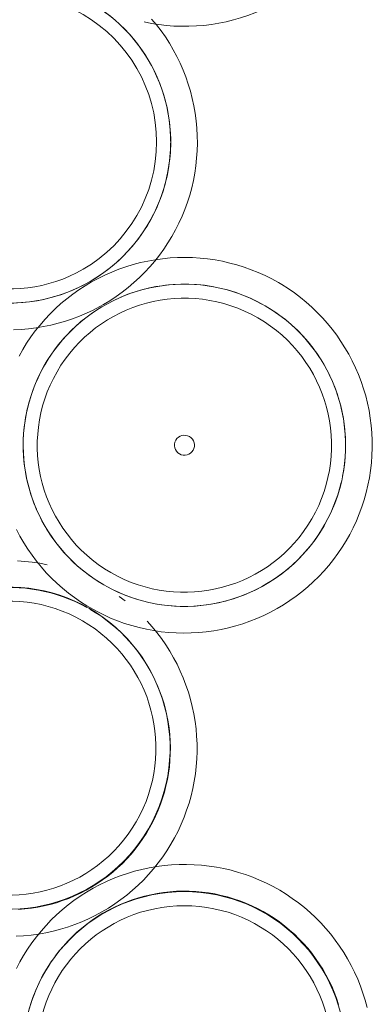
# Model space of a CAD drawing. Extents: x 3176 to 58266, y 1852 to 38199.
# Tile 189 of 256: x 36623 to 36676, y 34951 to 35098. Entities that reach past the tile are written whole.
import ezdxf

# ---------------------------------------------------------------- set-up
doc = ezdxf.new("R2010")
doc.units = 0
doc.header["$LTSCALE"] = 50
doc.layers.get('0').update_dxf_attribs({"linetype": 'CONTINUOUS'})
doc.layers.add('Onderlegger 1e verdieping$0$A-GENM', color=8, linetype='CONTINUOUS', lineweight=18)

# ---------------------------------------------------------------- blocks, each defined once
blk = doc.blocks.new('Onderlegger 1e verdieping$0$22_KA_stijgerbuizenwand sectie - Type-V165-Plotview 1e Verdieping - schaal 1 op 100')
at = {"layer": 'Onderlegger 1e verdieping$0$A-GENM', "flags": 128}
for points in [[(53.59, 52.16), (53.3, 53.25), (52.97, 54.32), (52.6, 55.38), (52.18, 56.43), (51.72, 57.46), (51.22, 58.47), (50.68, 59.45), (50.1, 60.42), (49.48, 61.36), (48.83, 62.28), (48.14, 63.17), (47.41, 64.03), (46.65, 64.86), (45.86, 65.66), (45.04, 66.43), (44.19, 67.16), (43.3, 67.86), (42.39, 68.53), (41.46, 69.15), (40.5, 69.74), (39.52, 70.29), (38.51, 70.8), (37.49, 71.27), (36.45, 71.7), (35.39, 72.09), (34.32, 72.43), (33.24, 72.74), (32.14, 72.99), (31.03, 73.21), (29.92, 73.38), (28.8, 73.5), (27.68, 73.58), (26.55, 73.61), (25.43, 73.6), (24.3, 73.55), (23.18, 73.45), (22.07, 73.3), (20.96, 73.11), (19.85, 72.88), (18.76, 72.6), (17.68, 72.28), (16.62, 71.92), (15.57, 71.51), (14.54, 71.06), (13.52, 70.57), (12.53, 70.05), (11.56, 69.48), (10.61, 68.87), (9.68, 68.23), (8.79, 67.54), (7.92, 66.83), (7.08, 66.08), (6.27, 65.3), (5.49, 64.48), (4.75, 63.64), (4.04, 62.76), (3.37, 61.86), (2.73, 60.93), (2.13, 59.98), (1.57, 59), (1.05, 58)], [(6.88, 59.89), (7.47, 60.65), (8.09, 61.39), (8.75, 62.1), (9.42, 62.79), (10.13, 63.45), (10.86, 64.08), (11.62, 64.68), (12.4, 65.25), (13.2, 65.79), (14.02, 66.29), (14.87, 66.77), (15.73, 67.2), (16.61, 67.61), (17.5, 67.98), (18.41, 68.31), (19.33, 68.6), (20.26, 68.86), (21.2, 69.08), (22.15, 69.26), (23.1, 69.41), (24.06, 69.52), (25.02, 69.59), (25.99, 69.61), (26.96, 69.61), (27.92, 69.56), (28.88, 69.47), (29.84, 69.35), (30.79, 69.19), (31.74, 68.98), (32.67, 68.75), (33.6, 68.47), (34.51, 68.16), (35.41, 67.81), (36.3, 67.43), (37.17, 67.01), (38.02, 66.55), (38.86, 66.06), (39.67, 65.54), (40.46, 64.99), (41.23, 64.41), (41.98, 63.79), (42.7, 63.15), (43.39, 62.48), (44.06, 61.78), (44.7, 61.05), (45.3, 60.3), (45.88, 59.53), (46.43, 58.73), (46.94, 57.92), (47.43, 57.08), (47.87, 56.22), (48.29, 55.35), (48.66, 54.46), (49, 53.56), (49.31, 52.64)], [(2.1, 45.47), (2.12, 46.43), (2.18, 47.4), (2.27, 48.36), (2.41, 49.31), (2.58, 50.26), (2.79, 51.21), (3.04, 52.14), (3.33, 53.06), (3.65, 53.97), (4.01, 54.87), (4.4, 55.75), (4.83, 56.62), (5.29, 57.47), (5.79, 58.29), (6.32, 59.1)]]:
    blk.add_lwpolyline(points, dxfattribs=at)
at = {"layer": 'Onderlegger 1e verdieping$0$A-GENM'}
for radius, start in [(24.15, 360), (22.04, 0)]:
    blk.add_arc((26.21, 45.39), radius, start, 180, dxfattribs=at)
blk = doc.blocks.new('Onderlegger 1e verdieping$0$22_KA_stijgerbuizenwand sectie - Type-V166-Plotview 1e Verdieping - schaal 1 op 100')
at = {"layer": 'Onderlegger 1e verdieping$0$A-GENM'}
blk.add_line((-1.62, 49.44), (-1.75, 48.32), dxfattribs=at)
at = {"layer": 'Onderlegger 1e verdieping$0$A-GENM', "flags": 128}
for points in [[(1.9, 45.47), (1.88, 46.59), (1.81, 47.72), (1.7, 48.84), (1.54, 49.95), (1.34, 51.06), (1.09, 52.16), (0.8, 53.25), (0.47, 54.32), (0.1, 55.38), (-0.32, 56.43), (-0.78, 57.46), (-1.28, 58.47), (-1.82, 59.45), (-2.4, 60.42), (-3.02, 61.36), (-3.67, 62.28), (-4.36, 63.17), (-5.09, 64.03), (-5.85, 64.86), (-6.64, 65.66), (-7.46, 66.43), (-8.31, 67.16), (-9.2, 67.86), (-10.11, 68.53), (-11.04, 69.15), (-12, 69.74), (-12.98, 70.29), (-13.99, 70.8), (-15.01, 71.27), (-16.05, 71.7), (-17.11, 72.09), (-18.18, 72.43), (-19.26, 72.74), (-20.36, 72.99), (-21.47, 73.21), (-22.58, 73.38), (-23.7, 73.5), (-24.82, 73.58), (-25.95, 73.61), (-27.07, 73.6), (-28.2, 73.55), (-29.32, 73.45), (-30.43, 73.3), (-31.54, 73.11), (-32.65, 72.88), (-33.74, 72.6), (-34.82, 72.28), (-35.88, 71.92), (-36.93, 71.51), (-37.96, 71.06), (-38.98, 70.57), (-39.97, 70.05), (-40.94, 69.48), (-41.89, 68.87), (-42.82, 68.23), (-43.71, 67.54), (-44.58, 66.83), (-45.42, 66.08), (-46.23, 65.3), (-47.01, 64.48), (-47.75, 63.64), (-48.46, 62.76), (-49.13, 61.86), (-49.77, 60.93), (-50.37, 59.98), (-50.93, 59), (-51.45, 58), (-51.94, 56.99), (-52.38, 55.95), (-52.77, 54.9), (-53.13, 53.83), (-53.44, 52.75), (-53.71, 51.65), (-53.94, 50.55), (-54.12, 49.44), (-54.25, 48.32), (-54.35, 47.2), (-54.39, 46.07), (-54.4, 45.47)], [(50.1, 60.42), (49.48, 61.36), (48.83, 62.28), (48.14, 63.17), (47.41, 64.03), (46.65, 64.86), (45.86, 65.66), (45.04, 66.43), (44.19, 67.16), (43.3, 67.86), (42.39, 68.53), (41.46, 69.15), (40.5, 69.74), (39.52, 70.29), (38.51, 70.8), (37.49, 71.27), (36.45, 71.7), (35.39, 72.09), (34.32, 72.43), (33.24, 72.74), (32.14, 72.99), (31.03, 73.21), (29.92, 73.38), (28.8, 73.5), (27.68, 73.58), (26.55, 73.61), (25.43, 73.6), (24.3, 73.55), (23.18, 73.45), (22.07, 73.3), (20.96, 73.11), (19.85, 72.88), (18.76, 72.6), (17.68, 72.28), (16.62, 71.92), (15.57, 71.51), (14.54, 71.06), (13.52, 70.57), (12.53, 70.05), (11.56, 69.48), (10.61, 68.87), (9.68, 68.23), (8.79, 67.54), (7.92, 66.83), (7.08, 66.08), (6.27, 65.3), (5.49, 64.48), (4.75, 63.64), (4.04, 62.76), (3.37, 61.86), (2.73, 60.93), (2.13, 59.98), (1.57, 59), (1.05, 58), (0.56, 56.99), (0.12, 55.95), (-0.27, 54.9), (-0.63, 53.83)], [(-33.17, 68.6), (-32.24, 68.86), (-31.3, 69.08), (-30.35, 69.26), (-29.4, 69.41), (-28.44, 69.52), (-27.48, 69.59), (-26.51, 69.61), (-25.54, 69.61), (-24.58, 69.56), (-23.62, 69.47), (-22.66, 69.35), (-21.71, 69.19), (-20.76, 68.98), (-19.83, 68.75), (-18.9, 68.47), (-17.99, 68.16), (-17.09, 67.81), (-16.2, 67.43), (-15.33, 67.01), (-14.48, 66.55), (-13.64, 66.06), (-12.83, 65.54), (-12.04, 64.99), (-11.27, 64.41), (-10.52, 63.79), (-9.8, 63.15), (-9.11, 62.48), (-8.44, 61.78), (-7.8, 61.05), (-7.2, 60.3), (-6.62, 59.53), (-6.07, 58.73), (-5.56, 57.92), (-5.07, 57.08), (-4.63, 56.22), (-4.21, 55.35), (-3.84, 54.46), (-3.5, 53.56), (-3.19, 52.64), (-2.92, 51.71), (-2.69, 50.77), (-2.5, 49.83), (-2.34, 48.87), (-2.22, 47.92), (-2.15, 46.95), (-2.11, 45.99)], [(6.88, 59.89), (7.47, 60.65), (8.09, 61.39), (8.75, 62.1), (9.42, 62.79), (10.13, 63.45), (10.86, 64.08), (11.62, 64.68), (12.4, 65.25), (13.2, 65.79), (14.02, 66.29), (14.87, 66.77), (15.73, 67.2), (16.61, 67.61), (17.5, 67.98), (18.41, 68.31), (19.33, 68.6), (20.26, 68.86), (21.2, 69.08), (22.15, 69.26), (23.1, 69.41), (24.06, 69.52), (25.02, 69.59), (25.99, 69.61), (26.96, 69.61), (27.92, 69.56), (28.88, 69.47), (29.84, 69.35), (30.79, 69.19), (31.74, 68.98), (32.67, 68.75), (33.6, 68.47), (34.51, 68.16), (35.41, 67.81), (36.3, 67.43), (37.17, 67.01), (38.02, 66.55), (38.86, 66.06), (39.67, 65.54), (40.46, 64.99), (41.23, 64.41), (41.98, 63.79), (42.7, 63.15), (43.39, 62.48), (44.06, 61.78), (44.7, 61.05), (45.3, 60.3), (45.88, 59.53), (46.43, 58.73)], [(-45.62, 59.89), (-45.03, 60.65), (-44.41, 61.39), (-43.75, 62.1), (-43.08, 62.79), (-42.37, 63.45), (-41.64, 64.08), (-40.88, 64.68), (-40.1, 65.25), (-39.3, 65.79), (-38.48, 66.29), (-37.63, 66.77), (-36.77, 67.2), (-35.89, 67.61), (-35, 67.98), (-34.09, 68.31)], [(-50.4, 45.47), (-50.38, 46.43), (-50.32, 47.4), (-50.23, 48.36), (-50.09, 49.31), (-49.92, 50.26), (-49.71, 51.21), (-49.46, 52.14), (-49.17, 53.06), (-48.85, 53.97), (-48.49, 54.87), (-48.1, 55.75), (-47.67, 56.62), (-47.21, 57.47), (-46.71, 58.29), (-46.18, 59.1)], [(2.1, 45.47), (2.12, 46.43), (2.18, 47.4), (2.27, 48.36), (2.41, 49.31), (2.58, 50.26), (2.79, 51.21), (3.04, 52.14), (3.33, 53.06), (3.65, 53.97), (4.01, 54.87), (4.4, 55.75), (4.83, 56.62), (5.29, 57.47), (5.79, 58.29), (6.32, 59.1)], [(-54.4, 45.47), (-54.38, 44.34), (-54.31, 43.22), (-54.2, 42.1), (-54.04, 40.98), (-53.84, 39.87), (-53.59, 38.78), (-53.3, 37.69), (-52.97, 36.61), (-52.6, 35.55), (-52.18, 34.5), (-51.72, 33.48), (-51.22, 32.47), (-50.68, 31.48), (-50.1, 30.51), (-49.48, 29.57), (-48.83, 28.66), (-48.14, 27.77), (-47.41, 26.9), (-46.65, 26.07), (-45.86, 25.27), (-45.04, 24.5), (-44.19, 23.77), (-43.3, 23.07), (-42.39, 22.41), (-41.46, 21.78), (-40.5, 21.19), (-39.52, 20.64), (-38.51, 20.13), (-37.49, 19.66), (-36.45, 19.23), (-35.39, 18.84), (-34.32, 18.5), (-33.24, 18.2), (-32.14, 17.94), (-31.03, 17.73), (-29.92, 17.56), (-28.8, 17.43), (-27.68, 17.35), (-26.55, 17.32), (-25.43, 17.33)], [(-2.73, 30), (-2.13, 30.95), (-1.57, 31.93), (-1.05, 32.93), (-0.56, 33.95), (-0.12, 34.98), (0.27, 36.04), (0.63, 37.1), (0.94, 38.19), (1.21, 39.28), (1.44, 40.38), (1.62, 41.49), (1.75, 42.61), (1.85, 43.73), (1.89, 44.86), (1.9, 45.47)], [(-18.95, 22.45), (-19.33, 22.33), (-20.26, 22.07), (-21.2, 21.85), (-22.15, 21.67), (-23.1, 21.52), (-24.06, 21.42), (-25.02, 21.35), (-25.99, 21.32), (-26.96, 21.33), (-27.92, 21.37), (-28.88, 21.46), (-29.84, 21.58), (-30.79, 21.75), (-31.74, 21.95), (-32.67, 22.19), (-33.6, 22.46), (-34.51, 22.77), (-35.41, 23.12), (-36.3, 23.51), (-37.17, 23.93), (-38.02, 24.38), (-38.86, 24.87), (-39.67, 25.39), (-40.46, 25.94), (-41.23, 26.53), (-41.98, 27.14), (-42.7, 27.78), (-43.39, 28.45), (-44.06, 29.15), (-44.7, 29.88), (-45.3, 30.63), (-45.88, 31.4), (-46.43, 32.2), (-46.94, 33.02), (-47.43, 33.85), (-47.87, 34.71), (-48.29, 35.58), (-48.66, 36.47), (-49, 37.38), (-49.31, 38.29), (-49.58, 39.22), (-49.81, 40.16), (-50, 41.1), (-50.16, 42.06), (-50.28, 43.02), (-50.35, 43.98), (-50.39, 44.94)], [(-2.1, 45.47), (-2.12, 44.5), (-2.18, 43.54), (-2.27, 42.58), (-2.41, 41.62), (-2.58, 40.67), (-2.79, 39.73), (-3.04, 38.79), (-3.33, 37.87), (-3.65, 36.96), (-4.01, 36.06), (-4.4, 35.18), (-4.83, 34.31), (-5.29, 33.47), (-5.79, 32.64), (-6.32, 31.83)], [(6.62, 31.4), (6.07, 32.2), (5.56, 33.02), (5.07, 33.85), (4.63, 34.71), (4.21, 35.58), (3.84, 36.47), (3.5, 37.38), (3.19, 38.29), (2.92, 39.22), (2.69, 40.16), (2.5, 41.1), (2.34, 42.06), (2.22, 43.02), (2.15, 43.98), (2.11, 44.94)], [(-0.47, 36.61), (-0.1, 35.55), (0.32, 34.5), (0.78, 33.48), (1.28, 32.47)], [(-6.88, 31.04), (-7.47, 30.28), (-8.09, 29.54), (-8.75, 28.83), (-9.42, 28.14), (-10.13, 27.48), (-10.86, 26.85), (-11.62, 26.25), (-12.4, 25.68), (-13.2, 25.14), (-14.02, 24.64), (-14.87, 24.17), (-15.73, 23.73), (-16.61, 23.33), (-17.5, 22.96), (-18.41, 22.63)]]:
    blk.add_lwpolyline(points, dxfattribs=at)
at = {"layer": 'Onderlegger 1e verdieping$0$A-GENM'}
for centre, radius, start, end in [((-26.25, 45.47), 24.15, 360, 180), ((26.21, 45.39), 24.15, 360, 180), ((-26.25, 45.47), 22.04, 0, 180), ((26.21, 45.39), 22.04, 0, 180), ((-26.25, 45.47), 1.5, 360, 180), ((-26.25, 45.47), 24.15, 180, 360), ((-26.25, 45.47), 22.04, 180, 0), ((-26.25, 45.47), 1.5, 180, 360), ((26.21, 45.39), 24.15, 180, 360), ((26.21, 45.39), 22.04, 180, 0)]:
    blk.add_arc(centre, radius, start, end, dxfattribs=at)
blk = doc.blocks.new('Onderlegger 1e verdieping$0$22_KA_stijgerbuizenwand sectie - Type-V167-Plotview 1e Verdieping - schaal 1 op 100')
at = {"layer": 'Onderlegger 1e verdieping$0$A-GENM', "flags": 128}
for points in [[(-50.93, 59), (-51.45, 58), (-51.94, 56.99), (-52.38, 55.95), (-52.77, 54.9), (-53.13, 53.83), (-53.44, 52.75), (-53.71, 51.65), (-53.94, 50.55), (-54.12, 49.44), (-54.25, 48.32), (-54.35, 47.2), (-54.39, 46.07), (-54.4, 45.47)], [(-50.4, 45.47), (-50.38, 46.43), (-50.32, 47.4), (-50.23, 48.36), (-50.09, 49.31), (-49.92, 50.26), (-49.71, 51.21), (-49.46, 52.14), (-49.17, 53.06), (-48.85, 53.97), (-48.49, 54.87), (-48.1, 55.75), (-47.67, 56.62), (-47.21, 57.47), (-46.71, 58.29), (-46.18, 59.1)], [(-54.4, 45.47), (-54.38, 44.34), (-54.31, 43.22), (-54.2, 42.1), (-54.04, 40.98), (-53.84, 39.87), (-53.59, 38.78), (-53.3, 37.69), (-52.97, 36.61), (-52.6, 35.55), (-52.18, 34.5), (-51.72, 33.48), (-51.22, 32.47), (-50.68, 31.48), (-50.1, 30.51), (-49.48, 29.57), (-48.83, 28.66), (-48.14, 27.77), (-47.41, 26.9), (-46.65, 26.07), (-45.86, 25.27), (-45.04, 24.5), (-44.19, 23.77), (-43.3, 23.07), (-42.39, 22.41), (-41.46, 21.78), (-40.5, 21.19), (-39.52, 20.64), (-38.51, 20.13), (-37.49, 19.66), (-36.45, 19.23), (-35.39, 18.84), (-34.32, 18.5), (-33.24, 18.2), (-32.14, 17.94), (-31.03, 17.73), (-29.92, 17.56), (-28.8, 17.43), (-27.68, 17.35), (-26.55, 17.32), (-25.43, 17.33), (-24.3, 17.38), (-23.18, 17.48), (-22.07, 17.63), (-20.96, 17.82)], [(-19.33, 22.33), (-20.26, 22.07), (-21.2, 21.85), (-22.15, 21.67), (-23.1, 21.52), (-24.06, 21.42), (-25.02, 21.35), (-25.99, 21.32), (-26.96, 21.33), (-27.92, 21.37), (-28.88, 21.46), (-29.84, 21.58), (-30.79, 21.75), (-31.74, 21.95), (-32.67, 22.19), (-33.6, 22.46), (-34.51, 22.77), (-35.41, 23.12), (-36.3, 23.51), (-37.17, 23.93), (-38.02, 24.38), (-38.86, 24.87), (-39.67, 25.39), (-40.46, 25.94), (-41.23, 26.53), (-41.98, 27.14), (-42.7, 27.78), (-43.39, 28.45), (-44.06, 29.15), (-44.7, 29.88), (-45.3, 30.63), (-45.88, 31.4), (-46.43, 32.2), (-46.94, 33.02), (-47.43, 33.85), (-47.87, 34.71), (-48.29, 35.58), (-48.66, 36.47), (-49, 37.38), (-49.31, 38.29), (-49.58, 39.22), (-49.81, 40.16), (-50, 41.1), (-50.16, 42.06), (-50.28, 43.02), (-50.35, 43.98), (-50.39, 44.94)], [(-6.88, 31.04), (-7.47, 30.28), (-8.09, 29.54), (-8.75, 28.83), (-9.42, 28.14), (-10.13, 27.48), (-10.86, 26.85), (-11.62, 26.25), (-12.4, 25.68), (-13.2, 25.14), (-14.02, 24.64), (-14.87, 24.17), (-15.73, 23.73), (-16.61, 23.33), (-17.5, 22.96), (-18.41, 22.63)], [(-20.76, 19.01), (-21.5, 18.17), (-22.21, 17.29), (-22.88, 16.39), (-23.52, 15.46), (-24.12, 14.51), (-24.68, 13.54), (-25.2, 12.54), (-25.69, 11.52), (-26.13, 10.48), (-26.52, 9.43), (-26.88, 8.36), (-27.19, 7.28), (-27.46, 6.19), (-27.69, 5.08), (-27.87, 3.97), (-28, 2.85), (-28.1, 1.73), (-28.14, 0.61), (-28.15, 0)]]:
    blk.add_lwpolyline(points, dxfattribs=at)
at = {"layer": 'Onderlegger 1e verdieping$0$A-GENM'}
for radius, start, end in [(24.15, 360, 180), (22.04, 0, 180), (24.15, 180, 360), (22.04, 180, 0)]:
    blk.add_arc((-26.25, 45.47), radius, start, end, dxfattribs=at)
blk = doc.blocks.new('Onderlegger 1e verdieping')
at = {"layer": 'Onderlegger 1e verdieping$0$A-GENM'}
for name, p, rotation in [('Onderlegger 1e verdieping$0$22_KA_stijgerbuizenwand sectie - Type-V167-Plotview 1e Verdieping - schaal 1 op 100', (36648.15, 35125.37), 120.0000000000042), ('Onderlegger 1e verdieping$0$22_KA_stijgerbuizenwand sectie - Type-V166-Plotview 1e Verdieping - schaal 1 op 100', (36595.6, 35034.44), 239.9999999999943)]:
    blk.add_blockref(name, p, dxfattribs=dict(at, rotation=rotation))
blk.add_blockref('Onderlegger 1e verdieping$0$22_KA_stijgerbuizenwand sectie - Type-V165-Plotview 1e Verdieping - schaal 1 op 100', (36621.88, 34898), dxfattribs=at)

msp = doc.modelspace()

# ---------------------------------------------------------------- block references
msp.add_blockref('Onderlegger 1e verdieping', (0, 0))

doc.saveas('drawing.dxf')
